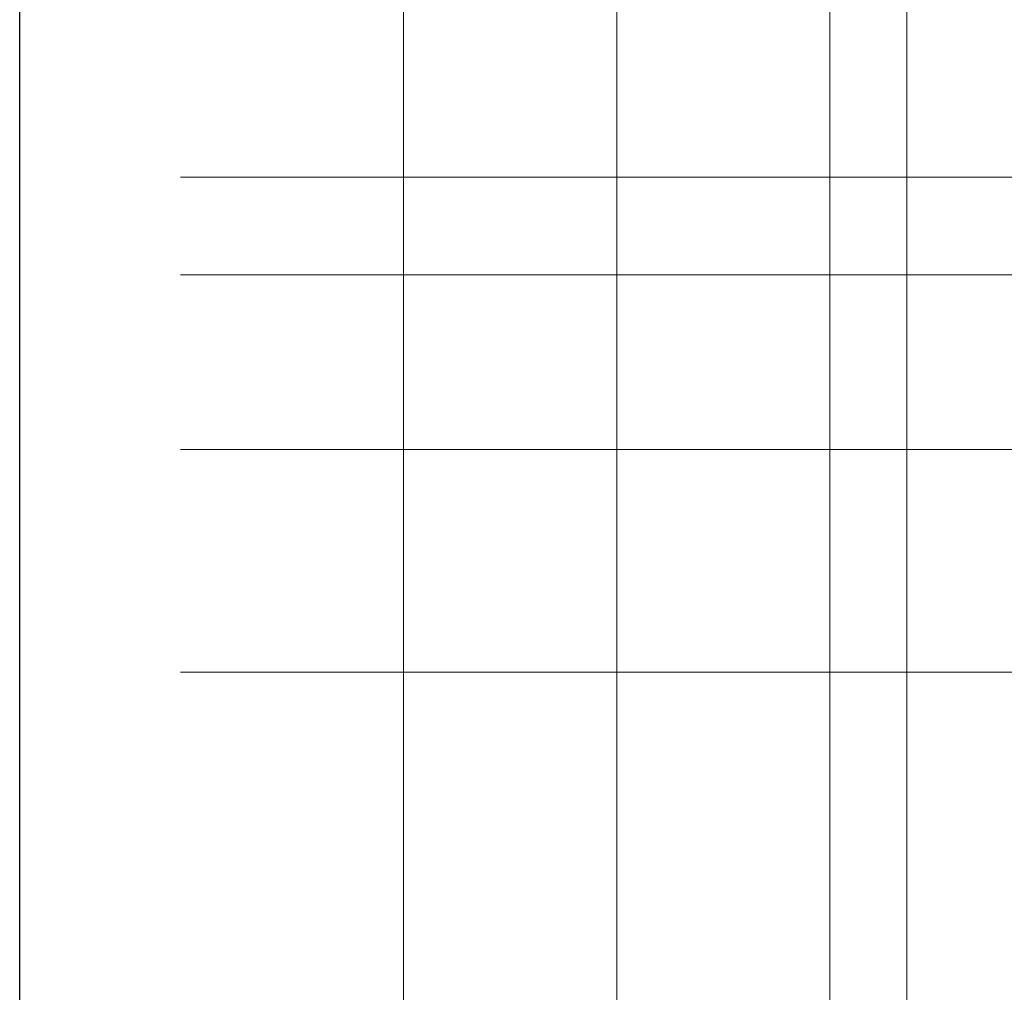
# Model space of a CAD drawing. Header units: millimetres. Extents: x -111 to 116289, y -9307 to 73893.
# Tile 2 of 128: x -111 to 16517, y 8893 to 25325. Entities that reach past the tile are written whole.
import ezdxf

# ---------------------------------------------------------------- set-up
doc = ezdxf.new("R2010")
doc.units = ezdxf.units.MM
doc.linetypes.add('ADSK_Линия сетки', pattern=[25, 20, -2.5, 0, -2.5])
doc.linetypes.add('ADSK_Линия сетки_2_', pattern=[25, 20, -2.5, 0, -2.5])
doc.layers.add('UNPLOTTED', color=2, linetype='Continuous', plot=False)
doc.layers.add('Оси', color=7, linetype='Continuous', lineweight=9)

# ---------------------------------------------------------------- blocks, each defined once
blk = doc.blocks.new('135_SLK_GD_KR_rvt-1-Оборудование_B2_-11_400__На лист секция 5_-11_400')
at = {"layer": 'Оси', "color": 254, "linetype": 'ADSK_Линия сетки_2_', "true_color": 0xe5e5e5}
for p, q in [((-13064710, -9259215), (-13064710, -9329530)), ((-13076977, -9310400), (-12975235, -9310400))]:
    blk.add_line(p, q, dxfattribs=at)
blk = doc.blocks.new('A$Cffbd38bb')
at = {"layer": 'Оси', "color": 253, "linetype": 'ADSK_Линия сетки', "true_color": 0xaaaaaa}
for p, q in [((4567, 800), (4567, 71114)), ((8167, 800), (8167, 71114)), ((11767, 800), (11767, 71114)), ((106567, 21579), (800, 21579)), ((106567, 19929), (800, 19929)), ((106567, 16979), (800, 16979)), ((106567, 13219), (800, 13219))]:
    blk.add_line(p, q, dxfattribs=at)
at = {"lineweight": 5}
blk.add_blockref('135_SLK_GD_KR_rvt-1-Оборудование_B2_-11_400__На лист секция 5_-11_400', (13077777, 9330330), dxfattribs=at)
blk = doc.blocks.new('*U182')
at = {"layer": 'UNPLOTTED'}
blk.add_lwpolyline([(0, 832), (0, 0), (-1164, 0), (-1164, 831)], close=True, dxfattribs=at)

msp = doc.modelspace()

# ---------------------------------------------------------------- block references
msp.add_blockref('A$Cffbd38bb', (1806, 1084))
at = {"layer": 'UNPLOTTED', "xscale": 100, "yscale": 100, "zscale": 100}
msp.add_blockref('*U182', (116289, -9307), dxfattribs=at)

doc.saveas('drawing.dxf')
